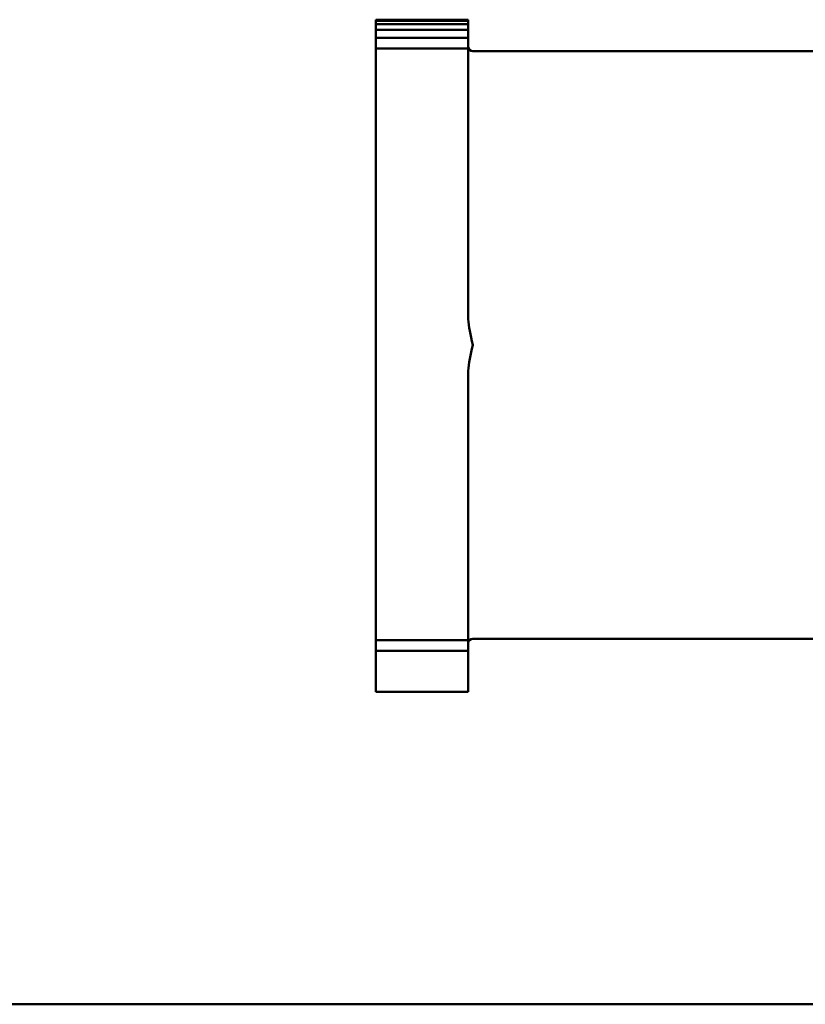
# Model space of a CAD drawing. Header units: inches. Extents: x 0 to 234, y 0 to 165.
# Tile 80 of 85: x 167.45 to 168.79, y 75.28 to 76.96. Entities that reach past the tile are written whole.
import ezdxf

# ---------------------------------------------------------------- set-up
doc = ezdxf.new("R2010")
doc.units = ezdxf.units.IN
doc.header["$LTSCALE"] = 10
doc.header["$MEASUREMENT"] = 0
doc.layers.add('Visible (ANSI)', color=7, linetype='Continuous', lineweight=50)

msp = doc.modelspace()

# ---------------------------------------------------------------- linework, layer by layer
at = {"layer": 'Visible (ANSI)'}
for p, q in [((168.0558, 76.9575), (168.0558, 76.9558)), ((168.2133, 76.9575), (168.0558, 76.9575)), ((168.0558, 76.9558), (168.0558, 76.9524)), ((168.2133, 76.9558), (168.0558, 76.9558)), ((168.0558, 76.95), (168.0558, 76.9524)), ((168.2133, 76.9558), (168.2133, 76.9575)), ((168.2133, 76.9524), (168.2133, 76.9558)), ((168.2133, 76.95), (168.2133, 76.9524)), ((168.0558, 76.95), (168.0558, 76.9455)), ((168.2133, 76.95), (168.0558, 76.95)), ((168.0558, 76.9401), (168.0558, 76.9455)), ((168.0558, 76.9401), (168.0558, 76.9345)), ((168.2133, 76.9401), (168.0558, 76.9401)), ((168.2133, 76.9455), (168.2133, 76.95)), ((168.2133, 76.9401), (168.2133, 76.9455)), ((168.2133, 76.9345), (168.2133, 76.9401)), ((168.0558, 76.9264), (168.0558, 76.9345)), ((168.0558, 76.9264), (168.0558, 76.9195)), ((168.2133, 76.9264), (168.0558, 76.9264)), ((168.0558, 76.9088), (168.0558, 76.9195)), ((168.2133, 76.9264), (168.2133, 76.9345)), ((168.2133, 76.9195), (168.2133, 76.9264)), ((168.2133, 76.9088), (168.2133, 76.9195)), ((168.0558, 76.9088), (168.0558, 76.9006)), ((168.2133, 76.9088), (168.0558, 76.9088)), ((168.2133, 76.9006), (168.2133, 76.9088)), ((168.2211, 76.904), (168.8288, 76.904)), ((168.0558, 76.8875), (168.0558, 76.9006)), ((168.0558, 76.8875), (168.0558, 76.8779)), ((168.2133, 76.8875), (168.2133, 76.9006)), ((168.2133, 76.8779), (168.2133, 76.8875)), ((168.0558, 76.8626), (168.0558, 76.8779)), ((168.2133, 76.8626), (168.2133, 76.8779)), ((168.0558, 76.8626), (168.0558, 76.8516)), ((168.2133, 76.8516), (168.2133, 76.8626)), ((168.0558, 76.8342), (168.0558, 76.8516)), ((168.2133, 76.8342), (168.2133, 76.8516)), ((168.0558, 76.8342), (168.0558, 76.8218)), ((168.0558, 76.8026), (168.0558, 76.8218)), ((168.2133, 76.8218), (168.2133, 76.8342)), ((168.2133, 76.8026), (168.2133, 76.8218)), ((168.0558, 76.8026), (168.0558, 76.7889)), ((168.2133, 76.7889), (168.2133, 76.8026)), ((168.0558, 76.7679), (168.0558, 76.7889)), ((168.2133, 76.7679), (168.2133, 76.7889)), ((168.0558, 76.7679), (168.0558, 76.7531)), ((168.0558, 76.7305), (168.0558, 76.7531)), ((168.2133, 76.7531), (168.2133, 76.7679)), ((168.2133, 76.7305), (168.2133, 76.7531)), ((168.0558, 76.7305), (168.0558, 76.7146)), ((168.2133, 76.7146), (168.2133, 76.7305)), ((168.0558, 76.6905), (168.0558, 76.7146)), ((168.2133, 76.6905), (168.2133, 76.7146)), ((168.0558, 76.6905), (168.0558, 76.6738)), ((168.2133, 76.6738), (168.2133, 76.6905)), ((168.0558, 76.6484), (168.0558, 76.6738)), ((168.2133, 76.6484), (168.2133, 76.6738)), ((168.0558, 76.6484), (168.0558, 76.6308)), ((168.2133, 76.6308), (168.2133, 76.6484)), ((168.0558, 76.6044), (168.0558, 76.6308)), ((168.2133, 76.6044), (168.2133, 76.6308)), ((168.0558, 76.6044), (168.0558, 76.5862)), ((168.2133, 76.5862), (168.2133, 76.6044)), ((168.0558, 76.5542), (168.0558, 76.5862)), ((168.2133, 76.5542), (168.2133, 76.5862)), ((168.0558, 76.5542), (168.0558, 76.5422)), ((168.2133, 76.5422), (168.2133, 76.5542)), ((168.0558, 76.5406), (168.0558, 76.5422)), ((168.0558, 76.5406), (168.0558, 76.5238)), ((168.2133, 76.5406), (168.2133, 76.5422)), ((168.2133, 76.5238), (168.2133, 76.5406)), ((168.0558, 76.2972), (168.0558, 76.5238)), ((168.2133, 76.451), (168.2133, 76.5238)), ((168.2133, 76.2972), (168.2133, 76.357)), ((168.0558, 76.2972), (168.0558, 76.2847)), ((168.0558, 76.2737), (168.0558, 76.2847)), ((168.2133, 76.2847), (168.2133, 76.2972)), ((168.2133, 76.2737), (168.2133, 76.2847)), ((168.0558, 76.2737), (168.0558, 76.2549)), ((168.2133, 76.2549), (168.2133, 76.2737)), ((168.0558, 76.2276), (168.0558, 76.2549)), ((168.2133, 76.2276), (168.2133, 76.2549)), ((168.0558, 76.2276), (168.0558, 76.2093)), ((168.2133, 76.2093), (168.2133, 76.2276)), ((168.0558, 76.1827), (168.0558, 76.2093)), ((168.2133, 76.1827), (168.2133, 76.2093)), ((168.0558, 76.1827), (168.0558, 76.1651)), ((168.2133, 76.1651), (168.2133, 76.1827)), ((168.0558, 76.1396), (168.0558, 76.1651)), ((168.2133, 76.1396), (168.2133, 76.1651)), ((168.0558, 76.1396), (168.0558, 76.1227)), ((168.2133, 76.1227), (168.2133, 76.1396)), ((168.0558, 76.0984), (168.0558, 76.1227)), ((168.2133, 76.0984), (168.2133, 76.1227)), ((168.0558, 76.0984), (168.0558, 76.0825)), ((168.2133, 76.0825), (168.2133, 76.0984)), ((168.0558, 76.0596), (168.0558, 76.0825)), ((168.2133, 76.0596), (168.2133, 76.0825)), ((168.0558, 76.0596), (168.0558, 76.0447)), ((168.2133, 76.0447), (168.2133, 76.0596)), ((168.0558, 76.0234), (168.0558, 76.0447)), ((168.2133, 76.0234), (168.2133, 76.0447)), ((168.0558, 76.0234), (168.0558, 76.0096)), ((168.2133, 76.0096), (168.2133, 76.0234)), ((168.0558, 75.9902), (168.0558, 76.0096)), ((168.2133, 75.9902), (168.2133, 76.0096)), ((168.0558, 75.9902), (168.0558, 75.9776)), ((168.2133, 75.9776), (168.2133, 75.9902)), ((168.0558, 75.96), (168.0558, 75.9776)), ((168.2133, 75.96), (168.2133, 75.9776)), ((168.0558, 75.96), (168.0558, 75.9488)), ((168.0558, 75.9332), (168.0558, 75.9488)), ((168.2133, 75.9488), (168.2133, 75.96)), ((168.2133, 75.9332), (168.2133, 75.9488)), ((168.0558, 75.9332), (168.0558, 75.9234)), ((168.2133, 75.9234), (168.2133, 75.9332)), ((168.0558, 75.9101), (168.0558, 75.9234)), ((168.2133, 75.9101), (168.2133, 75.9234)), ((168.0558, 75.9101), (168.0558, 75.9017)), ((168.0558, 75.8906), (168.0558, 75.9017)), ((168.2133, 75.9017), (168.0558, 75.9017)), ((168.2133, 75.9017), (168.2133, 75.9101)), ((168.2133, 75.8906), (168.2133, 75.9017)), ((168.2211, 75.904), (168.8288, 75.904)), ((168.0558, 75.8906), (168.0558, 75.8836)), ((168.0558, 75.8685), (168.0558, 75.8836)), ((168.2133, 75.8836), (168.0558, 75.8836)), ((168.2133, 75.8836), (168.2133, 75.8906)), ((168.2133, 75.8685), (168.2133, 75.8836)), ((168.0558, 75.8685), (168.0558, 75.8604)), ((168.2133, 75.8604), (168.2133, 75.8685)), ((168.0558, 75.8363), (168.0558, 75.8604)), ((168.2133, 75.8604), (168.2133, 75.8363)), ((168.0558, 75.8363), (168.0558, 75.8228)), ((168.2133, 75.8228), (168.2133, 75.8363)), ((168.0558, 75.8134), (168.0558, 75.8228)), ((168.0558, 75.8134), (168.2133, 75.8134)), ((168.2133, 75.8134), (168.2133, 75.8228)), ((169.1409, 75.2818), (164.2905, 75.2818))]:
    msp.add_line(p, q, dxfattribs=at)
for centre, start, end in [((168.2211, 76.9119), 180, 270), ((168.2211, 75.8961), 90, 180)]:
    msp.add_arc(centre, 0.00787, start, end, dxfattribs=at)
for points, knots in [([(168.2133, 76.451), (168.2133, 76.45), (168.2133, 76.449), (168.2138, 76.4356), (168.2171, 76.4209), (168.2211, 76.4042), (168.2211, 76.4041), (168.2211, 76.404)], [0.4057713, 0.4057713, 0.4057713, 0.4057713, 0.416582, 0.416582, 0.5464384, 0.5464384, 0.5473068, 0.5473068, 0.5473068, 0.5473068]), ([(168.2211, 76.404), (168.2211, 76.4039), (168.2211, 76.4038), (168.2171, 76.3871), (168.2138, 76.3723), (168.2133, 76.3589), (168.2133, 76.3579), (168.2133, 76.357)], [-0.0008684, -0.0008684, -0.0008684, -0.0008684, 0, 0, 0.1298564, 0.1298564, 0.1406676, 0.1406676, 0.1406676, 0.1406676])]:
    msp.add_open_spline(points, degree=3, knots=knots, dxfattribs=at)

doc.saveas('drawing.dxf')
